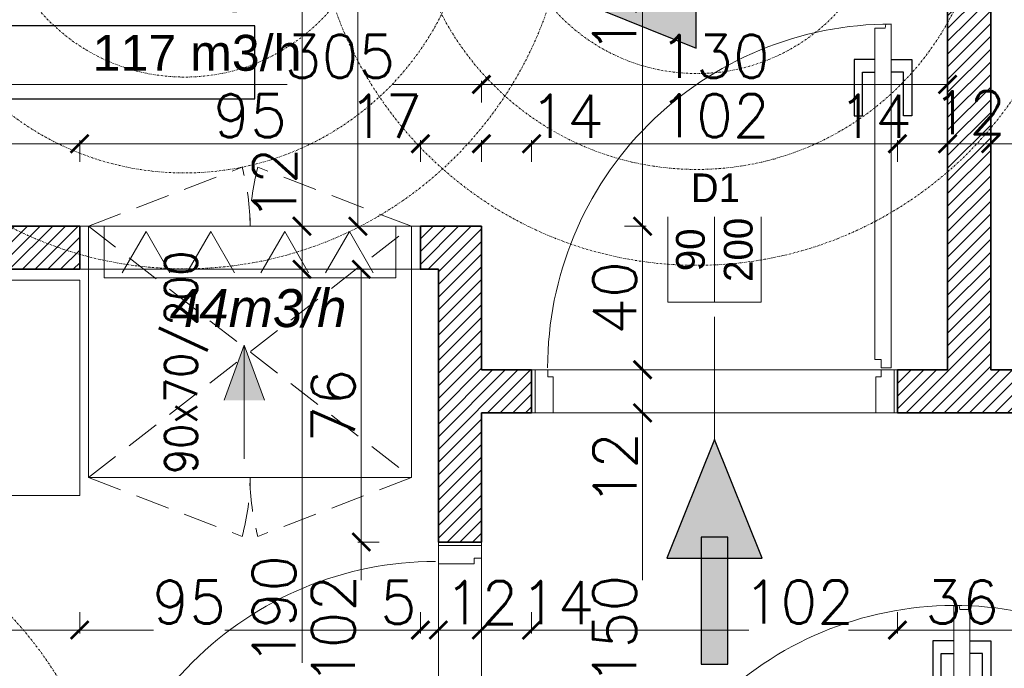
# Model space of a CAD drawing. Header units: millimetres. Extents: x -740 to 33545, y 5178 to 22494.
# Tile 145 of 256: x 9620 to 9894, y 10481 to 10662. Entities that reach past the tile are written whole.
import ezdxf
from ezdxf.lldxf.tags import DXFTag

# ---------------------------------------------------------------- set-up
doc = ezdxf.new("R2010")
doc.units = ezdxf.units.MM
doc.header["$MEASUREMENT"] = 0
for name, pattern in [('CENTERX2', [101.6, 63.5, -12.7, 12.7, -12.7]), ('DASHDOT', [1, 0.5, -0.25, 0, -0.25]), ('DASHED2', [9.525, 6.35, -3.175])]:
    doc.linetypes.add(name, pattern=pattern)
doc.layers.get('Defpoints').update_dxf_attribs({"color": 252})
doc.layers.add('## went NIEWID', color=51, linetype='DASHDOT', lineweight=15, plot=False)
for name, color, linetype in [('_I_EKO_PODKLAD 3', 252, 'Continuous'), ('_IS_EKO_Opis_Wentylacja', 7, 'CENTERX2'), ('stolarka', 252, 'Continuous'), ('tabelki opis', 252, 'Continuous')]:
    doc.layers.add(name, color=color, linetype=linetype)
for name, color, linetype, lineweight in [('_IS_EKO_opis', 7, 'Continuous', 18), ('_IS_EKO_Text_Konstrukcji', 7, 'Continuous', 15), ('_IS_EKO_transfer', 5, 'Continuous', 15), ('_IS_Nawiew', 5, 'Continuous', 20), ('A_l.przerywana', 252, 'ICAD_ISO03W100', 9), ('A_opisy', 252, 'Continuous', 15), ('A_projektowane sciany', 252, 'Continuous', 35), ('A_wyposażenie', 252, 'Continuous', 9), ('A_ściany projektowane', 252, 'Continuous', 35), ('l.przerywana', 252, 'ICAD_ISO03W100', 5), ('l.wypełnien', 252, 'Continuous', 5), ('wymiarowanie', 252, 'Continuous', 9)]:
    doc.layers.add(name, color=color, linetype=linetype, lineweight=lineweight)
doc.styles.add('1-500', font='simplex.shx', dxfattribs={"width": 0.9, "height": 70})
doc.styles.add('Arial', font='arial.ttf')
doc.styles.add('styl2', font='simplex.shx')
tags = doc.linetypes.add('ICAD_ISO03W100', pattern=[30, 12, -18]).pattern_tags.tags
tags[6:7] = [DXFTag(74, 4), DXFTag(75, 0), DXFTag(340, '0'), DXFTag(46, 1.0), DXFTag(50, 0.0), DXFTag(44, 0.0), DXFTag(45, 0.0)]
tags[4:5] = [DXFTag(74, 4), DXFTag(75, 0), DXFTag(340, '0'), DXFTag(46, 1.0), DXFTag(50, 0.0), DXFTag(44, 0.0), DXFTag(45, 0.0)]
tags = doc.linetypes.add('SOLID', pattern=[10, 10, 0]).pattern_tags.tags
tags[6:7] = [DXFTag(74, 4), DXFTag(75, 0), DXFTag(340, '0'), DXFTag(46, 0.0), DXFTag(50, 0.0), DXFTag(44, 0.0), DXFTag(45, 0.0)]
tags[4:5] = [DXFTag(74, 4), DXFTag(75, 0), DXFTag(340, '0'), DXFTag(46, 0.0), DXFTag(50, 0.0), DXFTag(44, 0.0), DXFTag(45, 0.0)]
doc.dimstyles.new('Skala 1-50', dxfattribs={"dimtxt": 12, "dimasz": 5, "dimexe": 1, "dimexo": 1, "dimgap": 1.5, "dimtad": 1, "dimdec": 1, "dimrnd": 0.5, "dimtxsty": 'styl2', "dimblk": 'ARCHTICK', "dimcen": 5, "dimadec": 0, "dimazin": 0, "dimtfac": 1, "dimtdec": 1, "dimtmove": 1, "dimatfit": 3, "dimldrblk": 'ARCHTICK', "dimfxl": 0, "dimlwd": -1, "dimlwe": -1, "dimarcsym": 0})

# ---------------------------------------------------------------- blocks, each defined once
blk = doc.blocks.new('_ArchTick')
at = {"color": 0, "linetype": 'ByBlock', "const_width": 0.15}
blk.add_lwpolyline([(-0.5, -0.5), (0.5, 0.5)], dxfattribs=at)
blk = doc.blocks.new('*D2246')
at = {"layer": 'Defpoints', "color": 0}
for p in [(9713.4, 10794.52), (9698.22, 10604.52), (9731.23, 10604.52)]:
    blk.add_point(p, dxfattribs=at)
at = {"layer": 'wymiarowanie', "color": 0}
for p, q in [((9703.22, 10794.52), (9697.22, 10794.52)), ((9698.22, 10794.52), (9698.22, 10604.52)), ((9703.22, 10604.52), (9697.22, 10604.52))]:
    blk.add_line(p, q, dxfattribs=at)
at = {"layer": 'wymiarowanie', "color": 0, "xscale": 5, "yscale": 5, "zscale": 5}
for p, rotation in [((9698.22, 10794.52), 90), ((9698.22, 10604.52), 270)]:
    blk.add_blockref('_ArchTick', p, dxfattribs=dict(at, rotation=rotation))
at = {"layer": 'wymiarowanie', "color": 0, "insert": (9690.42, 10699.52), "char_height": 12, "attachment_point": 5, "rotation": 90, "style": 'styl2'}
blk.add_mtext('190', dxfattribs=at)
blk = doc.blocks.new('*D2247')
at = {"layer": 'Defpoints', "color": 0}
for p in [(9731.23, 10604.52), (9698.22, 10592.52), (9731.23, 10592.52)]:
    blk.add_point(p, dxfattribs=at)
at = {"layer": 'wymiarowanie', "color": 0}
for p, q in [((9703.22, 10604.52), (9697.22, 10604.52)), ((9698.22, 10604.52), (9698.22, 10592.52)), ((9703.22, 10592.52), (9697.22, 10592.52))]:
    blk.add_line(p, q, dxfattribs=at)
at = {"layer": 'wymiarowanie', "color": 0, "xscale": 5, "yscale": 5, "zscale": 5}
for p, rotation in [((9698.22, 10604.52), 90), ((9698.22, 10592.52), 270)]:
    blk.add_blockref('_ArchTick', p, dxfattribs=dict(at, rotation=rotation))
at = {"layer": 'wymiarowanie', "color": 0, "insert": (9690.57, 10616.22), "char_height": 12, "attachment_point": 5, "rotation": 90, "style": 'styl2'}
blk.add_mtext('12', dxfattribs=at)
blk = doc.blocks.new('*D2248')
at = {"layer": 'Defpoints', "color": 0}
for p in [(9731.23, 10592.52), (9698.22, 10402.52), (9720.08, 10402.52)]:
    blk.add_point(p, dxfattribs=at)
at = {"layer": 'wymiarowanie', "color": 0}
for p, q in [((9703.22, 10592.52), (9697.22, 10592.52)), ((9698.22, 10592.52), (9698.22, 10402.52)), ((9703.22, 10402.52), (9697.22, 10402.52))]:
    blk.add_line(p, q, dxfattribs=at)
at = {"layer": 'wymiarowanie', "color": 0, "xscale": 5, "yscale": 5, "zscale": 5}
for p, rotation in [((9698.22, 10592.52), 90), ((9698.22, 10402.52), 270)]:
    blk.add_blockref('_ArchTick', p, dxfattribs=dict(at, rotation=rotation))
at = {"layer": 'wymiarowanie', "color": 0, "insert": (9690.42, 10497.52), "char_height": 12, "attachment_point": 5, "rotation": 90, "style": 'styl2'}
blk.add_mtext('190', dxfattribs=at)
blk = doc.blocks.new('*D2568')
at = {"layer": 'Defpoints', "color": 0}
for p in [(9636.23, 10627.51), (9443.47, 10604.52), (9636.23, 10604.52)]:
    blk.add_point(p, dxfattribs=at)
at = {"layer": 'wymiarowanie', "color": 0}
for p, q in [((9443.47, 10622.51), (9443.47, 10628.51)), ((9443.47, 10627.51), (9636.23, 10627.51)), ((9636.23, 10622.51), (9636.23, 10628.51))]:
    blk.add_line(p, q, dxfattribs=at)
at = {"layer": 'wymiarowanie', "color": 0, "xscale": 5, "yscale": 5, "zscale": 5, "rotation": 180}
blk.add_blockref('_ArchTick', (9443.47, 10627.51), dxfattribs=at)
at = {"layer": 'wymiarowanie', "color": 0, "xscale": 5, "yscale": 5, "zscale": 5}
blk.add_blockref('_ArchTick', (9636.23, 10627.51), dxfattribs=at)
at = {"layer": 'wymiarowanie', "color": 0, "insert": (9539.85, 10635.31), "char_height": 12, "attachment_point": 5, "style": 'styl2'}
blk.add_mtext('193', dxfattribs=at)
blk = doc.blocks.new('*D2569')
at = {"layer": 'Defpoints', "color": 0}
for p in [(9731.23, 10627.51), (9636.23, 10604.52), (9731.23, 10604.52)]:
    blk.add_point(p, dxfattribs=at)
at = {"layer": 'wymiarowanie', "color": 0}
for p, q in [((9636.23, 10622.51), (9636.23, 10628.51)), ((9636.23, 10627.51), (9731.23, 10627.51)), ((9731.23, 10622.51), (9731.23, 10628.51))]:
    blk.add_line(p, q, dxfattribs=at)
at = {"layer": 'wymiarowanie', "color": 0, "xscale": 5, "yscale": 5, "zscale": 5, "rotation": 180}
blk.add_blockref('_ArchTick', (9636.23, 10627.51), dxfattribs=at)
at = {"layer": 'wymiarowanie', "color": 0, "xscale": 5, "yscale": 5, "zscale": 5}
blk.add_blockref('_ArchTick', (9731.23, 10627.51), dxfattribs=at)
at = {"layer": 'wymiarowanie', "color": 0, "insert": (9683.73, 10635.31), "char_height": 12, "attachment_point": 5, "style": 'styl2'}
blk.add_mtext('95', dxfattribs=at)
blk = doc.blocks.new('*D2570')
at = {"layer": 'Defpoints', "color": 0}
for p in [(9748.23, 10627.51), (9731.23, 10604.52), (9748.23, 10604.52)]:
    blk.add_point(p, dxfattribs=at)
at = {"layer": 'wymiarowanie', "color": 0}
for p, q in [((9731.23, 10622.51), (9731.23, 10628.51)), ((9731.23, 10627.51), (9748.23, 10627.51)), ((9748.23, 10622.51), (9748.23, 10628.51))]:
    blk.add_line(p, q, dxfattribs=at)
at = {"layer": 'wymiarowanie', "color": 0, "xscale": 5, "yscale": 5, "zscale": 5, "rotation": 180}
blk.add_blockref('_ArchTick', (9731.23, 10627.51), dxfattribs=at)
at = {"layer": 'wymiarowanie', "color": 0, "xscale": 5, "yscale": 5, "zscale": 5}
blk.add_blockref('_ArchTick', (9748.23, 10627.51), dxfattribs=at)
at = {"layer": 'wymiarowanie', "color": 0, "insert": (9721.45, 10635.16), "char_height": 12, "attachment_point": 5, "style": 'styl2'}
blk.add_mtext('17', dxfattribs=at)
blk = doc.blocks.new('*D2571')
at = {"layer": 'Defpoints', "color": 0}
for p in [(9762.23, 10627.51), (9748.23, 10604.52), (9762.23, 10564.52)]:
    blk.add_point(p, dxfattribs=at)
at = {"layer": 'wymiarowanie', "color": 0}
for p, q in [((9748.23, 10622.51), (9748.23, 10628.51)), ((9748.23, 10627.51), (9762.23, 10627.51)), ((9762.23, 10622.51), (9762.23, 10628.51))]:
    blk.add_line(p, q, dxfattribs=at)
at = {"layer": 'wymiarowanie', "color": 0, "xscale": 5, "yscale": 5, "zscale": 5, "rotation": 180}
blk.add_blockref('_ArchTick', (9748.23, 10627.51), dxfattribs=at)
at = {"layer": 'wymiarowanie', "color": 0, "xscale": 5, "yscale": 5, "zscale": 5}
blk.add_blockref('_ArchTick', (9762.23, 10627.51), dxfattribs=at)
at = {"layer": 'wymiarowanie', "color": 0, "insert": (9772.05, 10635.16), "char_height": 12, "attachment_point": 5, "style": 'styl2'}
blk.add_mtext('14', dxfattribs=at)
blk = doc.blocks.new('*D2572')
at = {"layer": 'Defpoints', "color": 0}
for p in [(9864.23, 10627.51), (9762.23, 10564.52), (9864.23, 10564.52)]:
    blk.add_point(p, dxfattribs=at)
at = {"layer": 'wymiarowanie', "color": 0}
for p, q in [((9762.23, 10622.51), (9762.23, 10628.51)), ((9762.23, 10627.51), (9864.23, 10627.51)), ((9864.23, 10622.51), (9864.23, 10628.51))]:
    blk.add_line(p, q, dxfattribs=at)
at = {"layer": 'wymiarowanie', "color": 0, "xscale": 5, "yscale": 5, "zscale": 5, "rotation": 180}
blk.add_blockref('_ArchTick', (9762.23, 10627.51), dxfattribs=at)
at = {"layer": 'wymiarowanie', "color": 0, "xscale": 5, "yscale": 5, "zscale": 5}
blk.add_blockref('_ArchTick', (9864.23, 10627.51), dxfattribs=at)
at = {"layer": 'wymiarowanie', "color": 0, "insert": (9813.23, 10635.31), "char_height": 12, "attachment_point": 5, "style": 'styl2'}
blk.add_mtext('102', dxfattribs=at)
blk = doc.blocks.new('*D2573')
at = {"layer": 'Defpoints', "color": 0}
for p in [(9878.23, 10627.51), (9864.23, 10564.52), (9878.23, 10564.52)]:
    blk.add_point(p, dxfattribs=at)
at = {"layer": 'wymiarowanie', "color": 0}
for p, q in [((9864.23, 10622.51), (9864.23, 10628.51)), ((9864.23, 10627.51), (9878.23, 10627.51)), ((9878.23, 10622.51), (9878.23, 10628.51))]:
    blk.add_line(p, q, dxfattribs=at)
at = {"layer": 'wymiarowanie', "color": 0, "xscale": 5, "yscale": 5, "zscale": 5, "rotation": 180}
blk.add_blockref('_ArchTick', (9864.23, 10627.51), dxfattribs=at)
at = {"layer": 'wymiarowanie', "color": 0, "xscale": 5, "yscale": 5, "zscale": 5}
blk.add_blockref('_ArchTick', (9878.23, 10627.51), dxfattribs=at)
at = {"layer": 'wymiarowanie', "color": 0, "insert": (9857.95, 10635.16), "char_height": 12, "attachment_point": 5, "style": 'styl2'}
blk.add_mtext('14', dxfattribs=at)
blk = doc.blocks.new('*D2574')
at = {"layer": 'Defpoints', "color": 0}
for p in [(9890.23, 10627.51), (9878.23, 10564.52), (9890.23, 10564.52)]:
    blk.add_point(p, dxfattribs=at)
at = {"layer": 'wymiarowanie', "color": 0}
for p, q in [((9878.23, 10622.51), (9878.23, 10628.51)), ((9878.23, 10627.51), (9890.23, 10627.51)), ((9890.23, 10622.51), (9890.23, 10628.51))]:
    blk.add_line(p, q, dxfattribs=at)
at = {"layer": 'wymiarowanie', "color": 0, "xscale": 5, "yscale": 5, "zscale": 5, "rotation": 180}
blk.add_blockref('_ArchTick', (9878.23, 10627.51), dxfattribs=at)
at = {"layer": 'wymiarowanie', "color": 0, "xscale": 5, "yscale": 5, "zscale": 5}
blk.add_blockref('_ArchTick', (9890.23, 10627.51), dxfattribs=at)
at = {"layer": 'wymiarowanie', "color": 0, "insert": (9884.24, 10636.14), "char_height": 12, "attachment_point": 5, "style": 'styl2'}
blk.add_mtext('12', dxfattribs=at)
blk = doc.blocks.new('*D2575')
at = {"layer": 'Defpoints', "color": 0}
for p in [(9900.23, 10627.51), (9890.23, 10564.52), (9900.23, 10564.52)]:
    blk.add_point(p, dxfattribs=at)
at = {"layer": 'wymiarowanie', "color": 0}
for p, q in [((9890.23, 10622.51), (9890.23, 10628.51)), ((9890.23, 10627.51), (9900.23, 10627.51)), ((9900.23, 10622.51), (9900.23, 10628.51))]:
    blk.add_line(p, q, dxfattribs=at)
at = {"layer": 'wymiarowanie', "color": 0, "xscale": 5, "yscale": 5, "zscale": 5, "rotation": 180}
blk.add_blockref('_ArchTick', (9890.23, 10627.51), dxfattribs=at)
at = {"layer": 'wymiarowanie', "color": 0, "xscale": 5, "yscale": 5, "zscale": 5}
blk.add_blockref('_ArchTick', (9900.23, 10627.51), dxfattribs=at)
at = {"layer": 'wymiarowanie', "color": 0, "insert": (9913.06, 10635.31), "char_height": 12, "attachment_point": 5, "style": 'styl2'}
blk.add_mtext('10', dxfattribs=at)
blk = doc.blocks.new('*D2578')
at = {"layer": 'Defpoints', "color": 0}
for p in [(9748.23, 10644.04), (9748.23, 10627.51), (9878.23, 10627.51)]:
    blk.add_point(p, dxfattribs=at)
at = {"layer": 'wymiarowanie', "color": 0}
for p, q in [((9748.23, 10639.04), (9748.23, 10645.04)), ((9878.23, 10644.04), (9748.23, 10644.04)), ((9878.23, 10639.04), (9878.23, 10645.04))]:
    blk.add_line(p, q, dxfattribs=at)
at = {"layer": 'wymiarowanie', "color": 0, "xscale": 5, "yscale": 5, "zscale": 5, "rotation": 180}
blk.add_blockref('_ArchTick', (9748.23, 10644.04), dxfattribs=at)
at = {"layer": 'wymiarowanie', "color": 0, "xscale": 5, "yscale": 5, "zscale": 5}
blk.add_blockref('_ArchTick', (9878.23, 10644.04), dxfattribs=at)
at = {"layer": 'wymiarowanie', "color": 0, "insert": (9813.23, 10651.84), "char_height": 12, "attachment_point": 5, "style": 'styl2'}
blk.add_mtext('130', dxfattribs=at)
blk = doc.blocks.new('*D2579')
at = {"layer": 'Defpoints', "color": 0}
for p in [(9443.47, 10644.04), (9443.47, 10627.51), (9748.23, 10627.51)]:
    blk.add_point(p, dxfattribs=at)
at = {"layer": 'wymiarowanie', "color": 0}
for p, q in [((9443.47, 10639.04), (9443.47, 10645.04)), ((9443.47, 10644.04), (9694.08, 10644.04)), ((9748.23, 10644.04), (9723.51, 10644.04)), ((9748.23, 10639.04), (9748.23, 10645.04))]:
    blk.add_line(p, q, dxfattribs=at)
at = {"layer": 'wymiarowanie', "color": 0, "xscale": 5, "yscale": 5, "zscale": 5, "rotation": 180}
blk.add_blockref('_ArchTick', (9443.47, 10644.04), dxfattribs=at)
at = {"layer": 'wymiarowanie', "color": 0, "xscale": 5, "yscale": 5, "zscale": 5}
blk.add_blockref('_ArchTick', (9748.23, 10644.04), dxfattribs=at)
at = {"layer": 'wymiarowanie', "color": 0, "insert": (9708.8, 10651.84), "char_height": 12, "attachment_point": 5, "style": 'styl2'}
blk.add_mtext('305', dxfattribs=at)
blk = doc.blocks.new('*D2580')
at = {"layer": 'Defpoints', "color": 0}
for p in [(9368.19, 10569.46), (9636.23, 10569.46), (9636.23, 10492)]:
    blk.add_point(p, dxfattribs=at)
at = {"layer": 'wymiarowanie', "color": 0}
for p, q in [((9368.19, 10497), (9368.19, 10491)), ((9636.23, 10497), (9636.23, 10491)), ((9368.19, 10492), (9539.11, 10492)), ((9636.23, 10492), (9568.8, 10492))]:
    blk.add_line(p, q, dxfattribs=at)
at = {"layer": 'wymiarowanie', "color": 0, "xscale": 5, "yscale": 5, "zscale": 5, "rotation": 180}
blk.add_blockref('_ArchTick', (9368.19, 10492), dxfattribs=at)
at = {"layer": 'wymiarowanie', "color": 0, "xscale": 5, "yscale": 5, "zscale": 5}
blk.add_blockref('_ArchTick', (9636.23, 10492), dxfattribs=at)
at = {"layer": 'wymiarowanie', "color": 0, "insert": (9553.95, 10499.8), "char_height": 12, "attachment_point": 5, "style": 'styl2'}
blk.add_mtext('268', dxfattribs=at)
blk = doc.blocks.new('*D2581')
at = {"layer": 'Defpoints', "color": 0}
for p in [(9636.23, 10569.46), (9731.23, 10569.46), (9731.23, 10492)]:
    blk.add_point(p, dxfattribs=at)
at = {"layer": 'wymiarowanie', "color": 0}
for p, q in [((9636.23, 10497), (9636.23, 10491)), ((9731.23, 10497), (9731.23, 10491)), ((9636.23, 10492), (9656.78, 10492)), ((9731.23, 10492), (9676.73, 10492))]:
    blk.add_line(p, q, dxfattribs=at)
at = {"layer": 'wymiarowanie', "color": 0, "xscale": 5, "yscale": 5, "zscale": 5, "rotation": 180}
blk.add_blockref('_ArchTick', (9636.23, 10492), dxfattribs=at)
at = {"layer": 'wymiarowanie', "color": 0, "xscale": 5, "yscale": 5, "zscale": 5}
blk.add_blockref('_ArchTick', (9731.23, 10492), dxfattribs=at)
at = {"layer": 'wymiarowanie', "color": 0, "insert": (9666.76, 10499.8), "char_height": 12, "attachment_point": 5, "style": 'styl2'}
blk.add_mtext('95', dxfattribs=at)
blk = doc.blocks.new('*D2582')
at = {"layer": 'Defpoints', "color": 0}
for p in [(9731.23, 10569.46), (9736.23, 10569.46), (9736.23, 10492)]:
    blk.add_point(p, dxfattribs=at)
at = {"layer": 'wymiarowanie', "color": 0}
for p, q in [((9731.23, 10497), (9731.23, 10491)), ((9736.23, 10497), (9736.23, 10491)), ((9731.23, 10492), (9736.23, 10492))]:
    blk.add_line(p, q, dxfattribs=at)
at = {"layer": 'wymiarowanie', "color": 0, "xscale": 5, "yscale": 5, "zscale": 5, "rotation": 180}
blk.add_blockref('_ArchTick', (9731.23, 10492), dxfattribs=at)
at = {"layer": 'wymiarowanie', "color": 0, "xscale": 5, "yscale": 5, "zscale": 5}
blk.add_blockref('_ArchTick', (9736.23, 10492), dxfattribs=at)
at = {"layer": 'wymiarowanie', "color": 0, "insert": (9725.1, 10499.71), "char_height": 12, "attachment_point": 5, "style": 'styl2'}
blk.add_mtext('5', dxfattribs=at)
blk = doc.blocks.new('*D2583')
at = {"layer": 'Defpoints', "color": 0}
for p in [(9736.23, 10569.46), (9748.23, 10529.46), (9748.23, 10492)]:
    blk.add_point(p, dxfattribs=at)
at = {"layer": 'wymiarowanie', "color": 0}
for p, q in [((9736.23, 10497), (9736.23, 10491)), ((9748.23, 10497), (9748.23, 10491)), ((9736.23, 10492), (9748.23, 10492))]:
    blk.add_line(p, q, dxfattribs=at)
at = {"layer": 'wymiarowanie', "color": 0, "xscale": 5, "yscale": 5, "zscale": 5, "rotation": 180}
blk.add_blockref('_ArchTick', (9736.23, 10492), dxfattribs=at)
at = {"layer": 'wymiarowanie', "color": 0, "xscale": 5, "yscale": 5, "zscale": 5}
blk.add_blockref('_ArchTick', (9748.23, 10492), dxfattribs=at)
at = {"layer": 'wymiarowanie', "color": 0, "insert": (9748.23, 10499.65), "char_height": 12, "attachment_point": 5, "style": 'styl2'}
blk.add_mtext('12', dxfattribs=at)
blk = doc.blocks.new('*D2584')
at = {"layer": 'Defpoints', "color": 0}
for p in [(9748.23, 10529.46), (9762.23, 10529.46), (9762.23, 10492)]:
    blk.add_point(p, dxfattribs=at)
at = {"layer": 'wymiarowanie', "color": 0}
for p, q in [((9748.23, 10497), (9748.23, 10491)), ((9762.23, 10497), (9762.23, 10491)), ((9748.23, 10492), (9762.23, 10492))]:
    blk.add_line(p, q, dxfattribs=at)
at = {"layer": 'wymiarowanie', "color": 0, "xscale": 5, "yscale": 5, "zscale": 5, "rotation": 180}
blk.add_blockref('_ArchTick', (9748.23, 10492), dxfattribs=at)
at = {"layer": 'wymiarowanie', "color": 0, "xscale": 5, "yscale": 5, "zscale": 5}
blk.add_blockref('_ArchTick', (9762.23, 10492), dxfattribs=at)
at = {"layer": 'wymiarowanie', "color": 0, "insert": (9769.4, 10499.65), "char_height": 12, "attachment_point": 5, "style": 'styl2'}
blk.add_mtext('14', dxfattribs=at)
blk = doc.blocks.new('*D2585')
at = {"layer": 'Defpoints', "color": 0}
for p in [(9762.23, 10529.46), (9864.23, 10529.46), (9864.23, 10492)]:
    blk.add_point(p, dxfattribs=at)
at = {"layer": 'wymiarowanie', "color": 0}
for p, q in [((9762.23, 10497), (9762.23, 10491)), ((9864.23, 10497), (9864.23, 10491)), ((9762.23, 10492), (9822.84, 10492)), ((9864.23, 10492), (9850.6, 10492))]:
    blk.add_line(p, q, dxfattribs=at)
at = {"layer": 'wymiarowanie', "color": 0, "xscale": 5, "yscale": 5, "zscale": 5, "rotation": 180}
blk.add_blockref('_ArchTick', (9762.23, 10492), dxfattribs=at)
at = {"layer": 'wymiarowanie', "color": 0, "xscale": 5, "yscale": 5, "zscale": 5}
blk.add_blockref('_ArchTick', (9864.23, 10492), dxfattribs=at)
at = {"layer": 'wymiarowanie', "color": 0, "insert": (9836.72, 10499.8), "char_height": 12, "attachment_point": 5, "style": 'styl2'}
blk.add_mtext('102', dxfattribs=at)
blk = doc.blocks.new('*D2586')
at = {"layer": 'Defpoints', "color": 0}
for p in [(9864.23, 10529.46), (9900.23, 10529.46), (9900.23, 10492)]:
    blk.add_point(p, dxfattribs=at)
at = {"layer": 'wymiarowanie', "color": 0}
for p, q in [((9864.23, 10497), (9864.23, 10491)), ((9900.23, 10497), (9900.23, 10491)), ((9864.23, 10492), (9900.23, 10492))]:
    blk.add_line(p, q, dxfattribs=at)
at = {"layer": 'wymiarowanie', "color": 0, "xscale": 5, "yscale": 5, "zscale": 5, "rotation": 180}
blk.add_blockref('_ArchTick', (9864.23, 10492), dxfattribs=at)
at = {"layer": 'wymiarowanie', "color": 0, "xscale": 5, "yscale": 5, "zscale": 5}
blk.add_blockref('_ArchTick', (9900.23, 10492), dxfattribs=at)
at = {"layer": 'wymiarowanie', "color": 0, "insert": (9882.23, 10499.8), "char_height": 12, "attachment_point": 5, "style": 'styl2'}
blk.add_mtext('36', dxfattribs=at)
blk = doc.blocks.new('*D2738')
at = {"layer": 'Defpoints', "color": 0}
for p in [(9731.23, 10731.52), (9713.8, 10604.52), (9739.73, 10604.52)]:
    blk.add_point(p, dxfattribs=at)
at = {"layer": 'wymiarowanie', "color": 0}
for p, q in [((9718.8, 10731.52), (9712.8, 10731.52)), ((9713.8, 10731.52), (9713.8, 10695.5)), ((9713.8, 10604.52), (9713.8, 10667.57)), ((9718.8, 10604.52), (9712.8, 10604.52))]:
    blk.add_line(p, q, dxfattribs=at)
at = {"layer": 'wymiarowanie', "color": 0, "xscale": 5, "yscale": 5, "zscale": 5}
for p, rotation in [((9713.8, 10731.52), 90), ((9713.8, 10604.52), 270)]:
    blk.add_blockref('_ArchTick', p, dxfattribs=dict(at, rotation=rotation))
at = {"layer": 'wymiarowanie', "color": 0, "insert": (9706, 10681.54), "char_height": 12, "attachment_point": 5, "rotation": 90, "style": 'styl2'}
blk.add_mtext('127', dxfattribs=at)
blk = doc.blocks.new('*D2740')
at = {"layer": 'Defpoints', "color": 0}
for p in [(9714.76, 10516.52), (9736.23, 10516.52), (9736.23, 10414.52)]:
    blk.add_point(p, dxfattribs=at)
at = {"layer": 'wymiarowanie', "color": 0}
for p, q in [((9719.76, 10516.52), (9713.76, 10516.52)), ((9714.76, 10516.52), (9714.76, 10505.89)), ((9714.76, 10414.52), (9714.76, 10478.12)), ((9719.76, 10414.52), (9713.76, 10414.52))]:
    blk.add_line(p, q, dxfattribs=at)
at = {"layer": 'wymiarowanie', "color": 0, "xscale": 5, "yscale": 5, "zscale": 5}
for p, rotation in [((9714.76, 10516.52), 90), ((9714.76, 10414.52), 270)]:
    blk.add_blockref('_ArchTick', p, dxfattribs=dict(at, rotation=rotation))
at = {"layer": 'wymiarowanie', "color": 0, "insert": (9706.96, 10492), "char_height": 12, "attachment_point": 5, "rotation": 90, "style": 'styl2'}
blk.add_mtext('102', dxfattribs=at)
blk = doc.blocks.new('*D2741')
at = {"layer": 'Defpoints', "color": 0}
for p in [(9714.76, 10592.52), (9736.23, 10592.52), (9736.23, 10516.52)]:
    blk.add_point(p, dxfattribs=at)
at = {"layer": 'wymiarowanie', "color": 0}
for p, q in [((9719.76, 10592.52), (9713.76, 10592.52)), ((9714.76, 10516.52), (9714.76, 10592.52)), ((9719.76, 10516.52), (9713.76, 10516.52))]:
    blk.add_line(p, q, dxfattribs=at)
at = {"layer": 'wymiarowanie', "color": 0, "xscale": 5, "yscale": 5, "zscale": 5}
for p, rotation in [((9714.76, 10592.52), 90), ((9714.76, 10516.52), 270)]:
    blk.add_blockref('_ArchTick', p, dxfattribs=dict(at, rotation=rotation))
at = {"layer": 'wymiarowanie', "color": 0, "insert": (9706.96, 10554.52), "char_height": 12, "attachment_point": 5, "rotation": 90, "style": 'styl2'}
blk.add_mtext('76', dxfattribs=at)
blk = doc.blocks.new('*D2744')
at = {"layer": 'Defpoints', "color": 0}
for p in [(9748.23, 10731.52), (9748.23, 10604.52), (9793.17, 10604.52)]:
    blk.add_point(p, dxfattribs=at)
at = {"layer": 'wymiarowanie', "color": 0}
for p, q in [((9788.17, 10731.52), (9794.17, 10731.52)), ((9793.17, 10731.52), (9793.17, 10604.52)), ((9788.17, 10604.52), (9794.17, 10604.52))]:
    blk.add_line(p, q, dxfattribs=at)
at = {"layer": 'wymiarowanie', "color": 0, "xscale": 5, "yscale": 5, "zscale": 5}
for p, rotation in [((9793.17, 10731.52), 90), ((9793.17, 10604.52), 270)]:
    blk.add_blockref('_ArchTick', p, dxfattribs=dict(at, rotation=rotation))
at = {"layer": 'wymiarowanie', "color": 0, "insert": (9785.37, 10668.02), "char_height": 12, "attachment_point": 5, "rotation": 90, "style": 'styl2'}
blk.add_mtext('127', dxfattribs=at)
blk = doc.blocks.new('*D2745')
at = {"layer": 'Defpoints', "color": 0}
for p in [(9748.23, 10604.52), (9748.23, 10564.52), (9793.17, 10564.52)]:
    blk.add_point(p, dxfattribs=at)
at = {"layer": 'wymiarowanie', "color": 0}
for p, q in [((9788.17, 10604.52), (9794.17, 10604.52)), ((9793.17, 10604.52), (9793.17, 10564.52)), ((9788.17, 10564.52), (9794.17, 10564.52))]:
    blk.add_line(p, q, dxfattribs=at)
at = {"layer": 'wymiarowanie', "color": 0, "xscale": 5, "yscale": 5, "zscale": 5}
for p, rotation in [((9793.17, 10604.52), 90), ((9793.17, 10564.52), 270)]:
    blk.add_blockref('_ArchTick', p, dxfattribs=dict(at, rotation=rotation))
at = {"layer": 'wymiarowanie', "color": 0, "insert": (9785.37, 10584.52), "char_height": 12, "attachment_point": 5, "rotation": 90, "style": 'styl2'}
blk.add_mtext('40', dxfattribs=at)
blk = doc.blocks.new('*D2746')
at = {"layer": 'Defpoints', "color": 0}
for p in [(9748.23, 10564.52), (9755.23, 10552.52), (9793.17, 10552.52)]:
    blk.add_point(p, dxfattribs=at)
at = {"layer": 'wymiarowanie', "color": 0}
for p, q in [((9788.17, 10564.52), (9794.17, 10564.52)), ((9793.17, 10564.52), (9793.17, 10552.52)), ((9788.17, 10552.52), (9794.17, 10552.52)), ((9793.17, 10552.52), (9793.17, 10527.63))]:
    blk.add_line(p, q, dxfattribs=at)
at = {"layer": 'wymiarowanie', "color": 0, "xscale": 5, "yscale": 5, "zscale": 5}
for p, rotation in [((9793.17, 10564.52), 90), ((9793.17, 10552.52), 270)]:
    blk.add_blockref('_ArchTick', p, dxfattribs=dict(at, rotation=rotation))
at = {"layer": 'wymiarowanie', "color": 0, "insert": (9785.52, 10536.89), "char_height": 12, "attachment_point": 5, "rotation": 90, "style": 'styl2'}
blk.add_mtext('12', dxfattribs=at)
blk = doc.blocks.new('*D2747')
at = {"layer": 'Defpoints', "color": 0}
for p in [(9755.23, 10552.52), (9769.18, 10402.52), (9793.17, 10402.52)]:
    blk.add_point(p, dxfattribs=at)
at = {"layer": 'wymiarowanie', "color": 0}
for p, q in [((9788.17, 10552.52), (9794.17, 10552.52)), ((9793.17, 10552.52), (9793.17, 10505.92)), ((9793.17, 10402.52), (9793.17, 10478.08)), ((9788.17, 10402.52), (9794.17, 10402.52))]:
    blk.add_line(p, q, dxfattribs=at)
at = {"layer": 'wymiarowanie', "color": 0, "xscale": 5, "yscale": 5, "zscale": 5}
for p, rotation in [((9793.17, 10552.52), 90), ((9793.17, 10402.52), 270)]:
    blk.add_blockref('_ArchTick', p, dxfattribs=dict(at, rotation=rotation))
at = {"layer": 'wymiarowanie', "color": 0, "insert": (9785.37, 10492), "char_height": 12, "attachment_point": 5, "rotation": 90, "style": 'styl2'}
blk.add_mtext('150', dxfattribs=at)
blk = doc.blocks.new('erdrrer')
at = {"layer": '## went NIEWID'}
for radius in [100, 75, 50]:
    blk.add_circle((341353.74, 163309.62), radius, dxfattribs=at)

msp = doc.modelspace()

# ---------------------------------------------------------------- hatches: boundary and pattern name
at = {"layer": '_I_EKO_PODKLAD 3'}
for color, points in [(252, [(9808.16, 10680.68), (9775.12, 10667.39), (9808.16, 10654.11)]), (252, [(9808.16, 10680.68), (9775.12, 10667.39), (9808.16, 10654.11)]), (256, [(9826.51, 10512.07), (9813.23, 10545.11), (9799.94, 10512.07)]), (256, [(9826.51, 10512.07), (9813.23, 10545.11), (9799.94, 10512.07)]), (256, [(9809.54, 10512.85), (9816.91, 10512.85), (9816.91, 10482.49), (9809.54, 10482.49)]), (256, [(9809.54, 10512.85), (9816.91, 10512.85), (9816.91, 10482.49), (9809.54, 10482.49)])]:
    msp.add_hatch(color=color, dxfattribs=at).paths.add_polyline_path(points)
at = {"layer": '_IS_EKO_opis'}
for points in [[(9676.49, 10556.05), (9682.13, 10556.05), (9682.13, 10571.35)], [(9682.13, 10556.05), (9687.77, 10556.05), (9682.13, 10571.35)]]:
    msp.add_hatch(color=256, dxfattribs=at).paths.add_polyline_path(points)
at = {"layer": 'l.wypełnien'}
h = msp.add_hatch(dxfattribs=at)
h.set_pattern_fill('ANSI31', color=256, scale=20, style=0)
h.paths.add_polyline_path([(9636.23, 10592.52), (9636.23, 10604.52), (9443.47, 10604.52), (9443.47, 10794.52), (9431.47, 10794.52), (9431.47, 10604.52), (9394.23, 10604.52), (9394.23, 10592.52)])
h.paths.add_polyline_path([(9864.23, 10552.52), (9864.23, 10564.52), (9878.23, 10564.52), (9878.23, 10791.99), (9890.23, 10791.99), (9890.23, 10564.52), (9900.23, 10564.52), (9900.23, 10552.52)])
h.paths.add_polyline_path([(9731.23, 10604.52), (9731.23, 10592.52), (9736.23, 10592.52), (9736.23, 10516.52), (9748.23, 10516.52), (9748.23, 10552.52), (9762.23, 10552.52), (9762.23, 10564.52), (9748.23, 10564.52), (9748.23, 10604.52)])
h.paths.add_polyline_path([(9368.19, 10604.52), (9368.19, 10592.52), (9394.23, 10592.52), (9394.23, 10604.52)])
h.paths.add_polyline_path([(9748.23, 10402.52), (9748.23, 10414.52), (9736.23, 10414.52), (9736.23, 10402.52)])

# ---------------------------------------------------------------- linework, layer by layer
at = {"layer": '_I_EKO_PODKLAD 3', "color": 252}
msp.add_lwpolyline([(9808.16, 10680.68), (9775.12, 10667.39), (9808.16, 10654.11), (9808.16, 10680.68)], dxfattribs=at)
msp.add_lwpolyline([(9808.16, 10680.68), (9775.12, 10667.39), (9808.16, 10654.11), (9808.16, 10680.68)], dxfattribs=at)
at = {"layer": '_I_EKO_PODKLAD 3'}
msp.add_lwpolyline([(9826.51, 10512.07), (9813.23, 10545.11), (9799.94, 10512.07), (9826.51, 10512.07)], dxfattribs=at)
msp.add_lwpolyline([(9826.51, 10512.07), (9813.23, 10545.11), (9799.94, 10512.07), (9826.51, 10512.07)], dxfattribs=at)
msp.add_lwpolyline([(9809.54, 10517.89), (9809.54, 10482.49), (9816.91, 10482.49), (9816.91, 10517.89)], close=True, dxfattribs=at)
msp.add_lwpolyline([(9809.54, 10517.89), (9809.54, 10482.49), (9816.91, 10482.49), (9816.91, 10517.89)], close=True, dxfattribs=at)
at = {"layer": '_IS_EKO_opis'}
for p, q in [((9682.13, 10571.35), (9676.49, 10556.05)), ((9682.13, 10539.75), (9682.13, 10571.35)), ((9682.13, 10571.35), (9687.77, 10556.05))]:
    msp.add_line(p, q, dxfattribs=at)
at = {"layer": '_IS_EKO_transfer', "color": 5, "lineweight": 15, "ltscale": 5}
for p, q in [((9648.11, 10591.56), (9654.76, 10603.08)), ((9661.41, 10591.56), (9654.76, 10603.08)), ((9666.14, 10591.56), (9672.79, 10603.08)), ((9679.44, 10591.56), (9672.79, 10603.08)), ((9686.74, 10591.56), (9693.39, 10603.08)), ((9700.04, 10591.56), (9693.39, 10603.08)), ((9704.77, 10591.56), (9711.42, 10603.08)), ((9718.07, 10591.56), (9711.42, 10603.08))]:
    msp.add_line(p, q, dxfattribs=at)
msp.add_lwpolyline([(9643.09, 10590.12), (9724.36, 10590.12), (9724.36, 10604.52), (9643.09, 10604.52)], close=True, dxfattribs=at)
at = {"layer": 'A_l.przerywana', "ltscale": 0.3}
for points in [[(9762.23, 10564.52), (9762.23, 10552.52)], [(9864.23, 10552.52), (9864.23, 10564.52)]]:
    msp.add_lwpolyline(points, dxfattribs=at)
at = {"layer": 'A_opisy'}
msp.add_line((9813.23, 10545.11), (9813.23, 10600.11), dxfattribs=at)
at = {"layer": 'A_projektowane sciany'}
for p, q in [((9878.23, 10564.52), (9878.23, 10791.99)), ((9890.23, 10564.52), (9890.23, 10791.99)), ((9636.23, 10604.52), (9636.23, 10592.52)), ((9748.23, 10564.52), (9748.23, 10604.52)), ((9736.23, 10516.52), (9736.23, 10592.52)), ((9762.23, 10564.52), (9762.23, 10552.52)), ((9864.23, 10564.52), (9864.23, 10552.52)), ((9748.23, 10516.52), (9748.23, 10552.52))]:
    msp.add_line(p, q, dxfattribs=at)
for points in [[(9762.23, 10564.52), (9748.23, 10564.52)], [(9878.23, 10564.52), (9864.23, 10564.52)], [(9900.23, 10564.52), (9890.23, 10564.52)], [(9762.23, 10552.52), (9748.23, 10552.52)], [(9900.23, 10552.52), (9864.23, 10552.52)]]:
    msp.add_lwpolyline(points, dxfattribs=at)
at = {"layer": 'A_wyposażenie', "linetype": 'DASHED2', "ltscale": 1.5}
for p, q in [((9638.73, 10604.52), (9681.53, 10620.94)), ((9728.73, 10604.52), (9685.92, 10620.94)), ((9638.73, 10534.52), (9728.73, 10604.52)), ((9638.73, 10604.52), (9728.73, 10534.52)), ((9638.73, 10534.52), (9681.53, 10518.1)), ((9728.73, 10534.52), (9685.92, 10518.1))]:
    msp.add_line(p, q, dxfattribs=at)
at = {"layer": 'A_wyposażenie'}
for p, q in [((9638.73, 10604.52), (9728.73, 10604.52)), ((9638.73, 10604.52), (9638.73, 10534.52)), ((9728.73, 10604.52), (9728.73, 10534.52)), ((9638.73, 10534.52), (9728.73, 10534.52))]:
    msp.add_line(p, q, dxfattribs=at)
msp.add_lwpolyline([(9528.47, 10529.52), (9636.23, 10529.52), (9636.23, 10589.48), (9528.47, 10589.48)], close=True, dxfattribs=at)
at = {"layer": 'A_wyposażenie', "linetype": 'DASHED2', "ltscale": 1.5}
for centre, start, end in [((9621.23, 10604.52), 0, 15.2324), ((9746.23, 10604.52), 164.7676, 180), ((9621.23, 10534.52), 344.7676, 0), ((9746.23, 10534.52), 180, 195.2324)]:
    msp.add_arc(centre, 62.5, start, end, dxfattribs=at)
at = {"layer": 'A_ściany projektowane'}
for p, q in [((9443.47, 10604.52), (9636.23, 10604.52)), ((9368.19, 10592.52), (9636.23, 10592.52)), ((9736.23, 10516.52), (9748.23, 10516.52))]:
    msp.add_line(p, q, dxfattribs=at)
msp.add_lwpolyline([(9736.23, 10592.52), (9731.23, 10592.52), (9731.23, 10604.52), (9748.23, 10604.52)], dxfattribs=at)
at = {"layer": 'l.przerywana', "ltscale": 0.3}
for points in [[(9636.23, 10604.52), (9731.23, 10604.52), (9731.23, 10592.52), (9636.23, 10592.52)], [(9736.23, 10516.52), (9748.23, 10516.52), (9748.23, 10414.52), (9736.23, 10414.52)]]:
    msp.add_lwpolyline(points, close=True, dxfattribs=at)
for points in [[(9864.23, 10564.52), (9762.23, 10564.52)], [(9864.23, 10552.52), (9762.23, 10552.52)]]:
    msp.add_lwpolyline(points, dxfattribs=at)
at = {"layer": 'stolarka', "lineweight": 9}
for points in [[(9859.69, 10565.1), (9862.48, 10565.1), (9862.48, 10660.87), (9860.97, 10660.85), (9860.79, 10659.71), (9857.95, 10659.71), (9857.95, 10567.4), (9859.69, 10567.4), (9859.69, 10565.1)], [(9768.28, 10562.55), (9766.76, 10562.55), (9766.76, 10564.52), (9763.23, 10564.52), (9763.23, 10552.52), (9768.28, 10552.52), (9768.28, 10562.55)], [(9858.23, 10562.55), (9859.74, 10562.55), (9859.74, 10564.52), (9863.28, 10564.52), (9863.28, 10552.52), (9858.23, 10552.52), (9858.23, 10562.55)], [(9746.25, 10510.47), (9746.25, 10511.99), (9748.23, 10511.99), (9748.23, 10515.52), (9736.23, 10515.52), (9736.23, 10510.47), (9746.25, 10510.47)], [(9882.72, 10403.1), (9879.94, 10403.1), (9879.94, 10498.87), (9881.44, 10498.85), (9881.62, 10497.71), (9884.46, 10497.71), (9884.46, 10405.4), (9882.72, 10405.4), (9882.72, 10403.1)]]:
    msp.add_lwpolyline(points, dxfattribs=at)
at = {"layer": 'stolarka'}
for points in [[(9857.95, 10650.95), (9852.15, 10650.95), (9852.15, 10635.29), (9854.47, 10635.29), (9854.47, 10647.47), (9857.95, 10647.47)], [(9862.48, 10650.95), (9868.28, 10650.95), (9868.28, 10635.29), (9865.96, 10635.29), (9865.96, 10647.47), (9862.48, 10647.47)], [(9879.94, 10488.95), (9874.13, 10488.95), (9874.13, 10473.29), (9876.45, 10473.29), (9876.45, 10485.47), (9879.94, 10485.47)], [(9884.46, 10488.95), (9890.26, 10488.95), (9890.26, 10473.29), (9887.94, 10473.29), (9887.94, 10485.47), (9884.46, 10485.47)]]:
    msp.add_lwpolyline(points, dxfattribs=at)
at = {"layer": 'stolarka', "linetype": 'ICAD_ISO03W100', "lineweight": 13, "ltscale": 0.3}
for centre, start, end in [((9862.48, 10565.1), 89.9469, 179.9997), ((9735.4, 10415.32), 90.0003, 180.0531), ((9880.24, 10403.1), 90.2367, 180.2895), ((9879.93, 10403.1), 0.0003, 90.0531)]:
    msp.add_arc(centre, 95.77, start, end, dxfattribs=at)
at = {"layer": 'tabelki opis'}
msp.add_lwpolyline([(9520.31, 10640.04), (9685.04, 10640.04), (9685.04, 10660.32), (9520.31, 10660.32), (9520.31, 10640.04)], dxfattribs=at)

# ---------------------------------------------------------------- block references
at = {"layer": '_IS_Nawiew', "xscale": 1.0688, "yscale": 1.0688, "zscale": 1.0688}
for p in [(-355173.39, -163845.79), (-355299.78, -164122.54)]:
    msp.add_blockref('erdrrer', p, dxfattribs=at)

# ---------------------------------------------------------------- texts
at = {"layer": '_IS_EKO_Opis_Wentylacja', "insert": (9668.96, 10661.11), "char_height": 10, "width": 108.1234, "attachment_point": 5, "style": 'Arial'}
msp.add_mtext('Nawiew %%C200 \\P117 m3/h', dxfattribs=at)
at = {"layer": '_IS_EKO_Text_Konstrukcji', "linetype": 'SOLID', "lineweight": 15, "insert": (9685.98, 10587), "char_height": 10.584, "attachment_point": 2}
msp.add_mtext('\\fArial|b0|i1|c238|p34;44m3/h', dxfattribs=at)
at = {"layer": 'A_wyposażenie', "ltscale": 2, "style": '1-500', "width": 0.9}
msp.add_text('90x70/200', height=9, rotation=90.0042, dxfattribs=at).set_placement((9668.99, 10535.55))
at = {"layer": 'wymiarowanie', "insert": (5416.61, 10685.24), "char_height": 12, "width": 621.5287, "attachment_point": 1}
msp.add_mtext('\\pi202.60874;{\\fCentury Gothic|b0|i0|c238|p34;Pokrycie dachowe projektowana blachodachówka}\\P\\pi470.78474;{\\fCentury Gothic|b0|i0|c238|p34;w kolorze RAL 7016}', dxfattribs=at)

# ---------------------------------------------------------------- dimensions: what is measured, and where the dimension line sits
at = {"layer": 'wymiarowanie'}
for base, p1, p2, picture, middle in [((9698.22, 10604.52), (9713.4, 10794.52), (9731.23, 10604.52), '*D2246', (9690.42, 10699.52)), ((9698.22, 10402.52), (9731.23, 10592.52), (9720.08, 10402.52), '*D2248', (9690.42, 10497.52)), ((9714.76, 10592.52), (9736.23, 10516.52), (9736.23, 10592.52), '*D2741', (9706.96, 10554.52))]:
    dim = msp.add_linear_dim(base=base, p1=p1, p2=p2, angle=90, dimstyle='Skala 1-50', dxfattribs=at)
    dim.commit()
    dim.dimension.update_dxf_attribs({"geometry": picture, "text_midpoint": middle})
for base, p1, p2, picture, middle in [((9713.8, 10604.52), (9731.23, 10731.52), (9739.73, 10604.52), '*D2738', (9713.8, 10681.54)), ((9698.22, 10592.52), (9731.23, 10604.52), (9731.23, 10592.52), '*D2247', (9698.22, 10616.22)), ((9793.17, 10552.52), (9748.23, 10564.52), (9755.23, 10552.52), '*D2746', (9793.17, 10536.89)), ((9793.17, 10402.52), (9755.23, 10552.52), (9769.18, 10402.52), '*D2747', (9793.17, 10492))]:
    dim = msp.add_linear_dim(base=base, p1=p1, p2=p2, angle=90, dimstyle='Skala 1-50', dxfattribs=at)
    dim.commit()
    dim.dimension.update_dxf_attribs({"geometry": picture, "text_midpoint": middle, "dimtype": 160})
for base, p1, p2, picture, middle in [((9443.47, 10644.04), (9748.23, 10627.51), (9443.47, 10627.51), '*D2579', (9708.8, 10644.04)), ((9890.23, 10627.51), (9878.23, 10564.52), (9890.23, 10564.52), '*D2574', (9884.24, 10628.49)), ((9900.23, 10627.51), (9890.23, 10564.52), (9900.23, 10564.52), '*D2575', (9913.06, 10627.51)), ((9748.23, 10627.51), (9731.23, 10604.52), (9748.23, 10604.52), '*D2570', (9721.45, 10627.51)), ((9762.23, 10627.51), (9748.23, 10604.52), (9762.23, 10564.52), '*D2571', (9772.05, 10627.51)), ((9878.23, 10627.51), (9864.23, 10564.52), (9878.23, 10564.52), '*D2573', (9857.95, 10627.51)), ((9636.23, 10492), (9368.19, 10569.46), (9636.23, 10569.46), '*D2580', (9553.95, 10492)), ((9731.23, 10492), (9636.23, 10569.46), (9731.23, 10569.46), '*D2581', (9666.76, 10492)), ((9736.23, 10492), (9731.23, 10569.46), (9736.23, 10569.46), '*D2582', (9725.1, 10492.06)), ((9748.23, 10492), (9736.23, 10569.46), (9748.23, 10529.46), '*D2583', (9748.23, 10492)), ((9762.23, 10492), (9748.23, 10529.46), (9762.23, 10529.46), '*D2584', (9769.4, 10492)), ((9864.23, 10492), (9762.23, 10529.46), (9864.23, 10529.46), '*D2585', (9836.72, 10492))]:
    dim = msp.add_linear_dim(base=base, p1=p1, p2=p2, dimstyle='Skala 1-50', dxfattribs=at)
    dim.commit()
    dim.dimension.update_dxf_attribs({"geometry": picture, "text_midpoint": middle, "dimtype": 160})
for base, p1, p2, picture, middle in [((9748.23, 10644.04), (9878.23, 10627.51), (9748.23, 10627.51), '*D2578', (9813.23, 10651.84)), ((9636.23, 10627.51), (9443.47, 10604.52), (9636.23, 10604.52), '*D2568', (9539.85, 10635.31)), ((9731.23, 10627.51), (9636.23, 10604.52), (9731.23, 10604.52), '*D2569', (9683.73, 10635.31)), ((9900.23, 10492), (9864.23, 10529.46), (9900.23, 10529.46), '*D2586', (9882.23, 10499.8))]:
    dim = msp.add_linear_dim(base=base, p1=p1, p2=p2, dimstyle='Skala 1-50', dxfattribs=at)
    dim.commit()
    dim.dimension.update_dxf_attribs({"geometry": picture, "text_midpoint": middle})

# ---------------------------------------------------------------- next in the draw order: texts
at = {"layer": 'A_opisy', "ltscale": 0.3, "char_height": 8, "width": 26, "attachment_point": 5, "rotation": 90, "bg_fill": 2}
for s, insert in [('\\pi3.19200;{\\fCentury Gothic|b0|i0|c238|p0;90}\\P{\\fCentury Gothic|b0|i0|c238|p0;200}', (9813.23, 10596.35)), ('{\\fCentury Gothic|b0|i0|c238|p0;D1}', (9695.43, 10465.78))]:
    msp.add_mtext(s, dxfattribs=dict(at, insert=insert))

# ---------------------------------------------------------------- next in the draw order: linework, layer by layer
at = {"layer": 'A_opisy', "lineweight": 30, "ltscale": 0.3}
msp.add_lwpolyline([(9800.23, 10622.35), (9826.23, 10622.35), (9826.23, 10609.35), (9800.23, 10609.35)], close=True, dxfattribs=at)
at = {"layer": 'A_opisy', "ltscale": 0.3}
for points in [[(9813.23, 10609.35), (9813.23, 10583.35), (9800.23, 10583.35), (9800.23, 10609.35)], [(9826.23, 10609.35), (9826.23, 10583.35), (9813.23, 10583.35), (9813.23, 10609.35)]]:
    msp.add_lwpolyline(points, close=True, dxfattribs=at)

# ---------------------------------------------------------------- next in the draw order: dimensions: what is measured, and where the dimension line sits
at = {"layer": 'wymiarowanie'}
dim = msp.add_linear_dim(base=(9714.76, 10516.52), p1=(9736.23, 10414.52), p2=(9736.23, 10516.52), angle=90, dimstyle='Skala 1-50', dxfattribs=at)
dim.commit()
dim.dimension.update_dxf_attribs({"geometry": '*D2740', "text_midpoint": (9714.76, 10492), "dimtype": 160})

# ---------------------------------------------------------------- next in the draw order: texts
at = {"layer": 'A_opisy', "ltscale": 0.3, "insert": (9813.48, 10615.23), "char_height": 8, "width": 26, "attachment_point": 5, "bg_fill": 2}
msp.add_mtext('{\\fCentury Gothic|b0|i0|c238|p0;D1}', dxfattribs=at)

# ---------------------------------------------------------------- next in the draw order: block references
at = {"layer": '_IS_Nawiew', "xscale": 1.0688, "yscale": 1.0688, "zscale": 1.0688}
msp.add_blockref('erdrrer', (-355030.57, -163844.81), dxfattribs=at)

# ---------------------------------------------------------------- next in the draw order: dimensions: what is measured, and where the dimension line sits
at = {"layer": 'wymiarowanie'}
for base, p1, p2, picture, middle in [((9793.17, 10604.52), (9748.23, 10731.52), (9748.23, 10604.52), '*D2744', (9785.37, 10668.02)), ((9793.17, 10564.52), (9748.23, 10604.52), (9748.23, 10564.52), '*D2745', (9785.37, 10584.52))]:
    dim = msp.add_linear_dim(base=base, p1=p1, p2=p2, angle=90, dimstyle='Skala 1-50', dxfattribs=at)
    dim.commit()
    dim.dimension.update_dxf_attribs({"geometry": picture, "text_midpoint": middle})
dim = msp.add_linear_dim(base=(9864.23, 10627.51), p1=(9762.23, 10564.52), p2=(9864.23, 10564.52), dimstyle='Skala 1-50', dxfattribs=at)
dim.commit()
dim.dimension.update_dxf_attribs({"geometry": '*D2572', "text_midpoint": (9813.23, 10635.31)})

doc.saveas('drawing.dxf')
